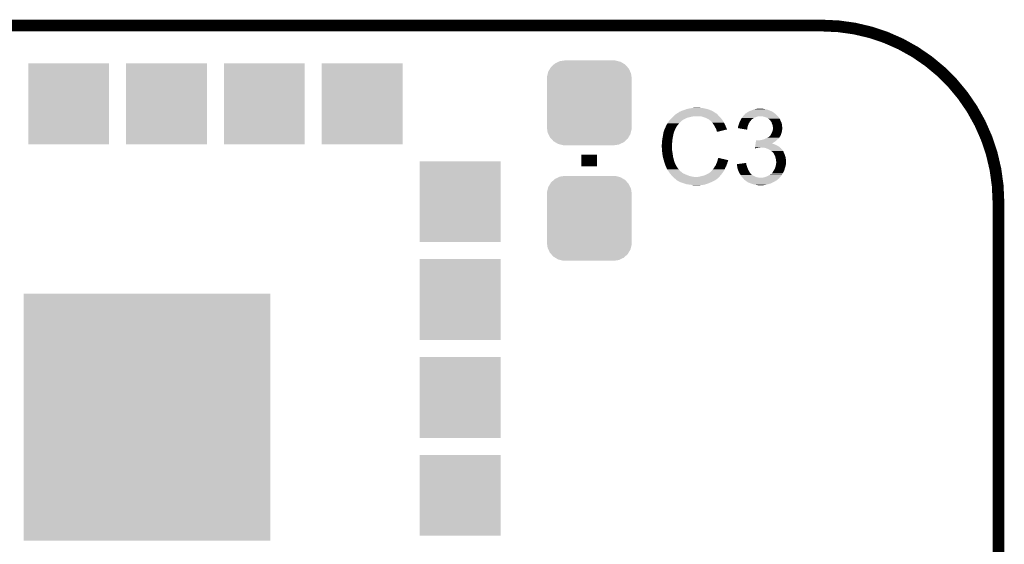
# Model space of a CAD drawing. Extents: x -0.05 to 0.95, y -0.15 to 1.37.
# Tile 28 of 28: x 0.45 to 0.95, y 1.1 to 1.37. Entities that reach past the tile are written whole.
import ezdxf

# ---------------------------------------------------------------- set-up
doc = ezdxf.new("R2010")
doc.units = 0
doc.layers.get('0').update_dxf_attribs({"linetype": 'CONTINUOUS'})
for name, color, linetype in [('ST67W_CLICK_V101_GKO', 5, 'CONTINUOUS'), ('ST67W_CLICK_V101_GTO', 14, 'CONTINUOUS'), ('ST67W_CLICK_V101_GTS', 12, 'CONTINUOUS')]:
    doc.layers.add(name, color=color, linetype=linetype)

# ---------------------------------------------------------------- blocks, each defined once
blk = doc.blocks.new('SQUARE_73')
blk.add_solid([(0.02065, 0.02065), (0.02065, -0.02065), (-0.02065, 0.02065), (-0.02065, -0.02065)])
blk = doc.blocks.new('SQUARE_74')
blk.add_solid([(0.06305, 0.06305), (0.06305, -0.06305), (-0.06305, 0.06305), (-0.06305, -0.06305)])
blk = doc.blocks.new('CUSTOM_76')
for points in [[(-0.01818, 0.01957), (-0.01755, 0.02014), (0.01832, 0.01957), (0.01738, 0.02014)], [(-0.01755, 0.02014), (-0.01578, 0.02098), (0.01738, 0.02014), (0.01599, 0.02098)], [(-0.01578, 0.02098), (-0.01509, 0.0213), (0.01599, 0.02098), (0.01472, 0.0213)], [(-0.01509, 0.0213), (-0.01273, 0.02165), (0.01472, 0.0213), (0.01336, 0.02165)], [(-0.01273, 0.02165), (-0.0124, 0.0217), (0.01336, 0.02165), (0.0124, 0.0217)], [(-0.02165, 0.01336), (-0.02121, 0.01509), (0.02156, 0.01336), (0.0213, 0.01509)], [(-0.02121, 0.01509), (-0.02098, 0.01599), (0.0213, 0.01509), (0.02088, 0.01599)], [(-0.02098, 0.01599), (-0.02004, 0.01755), (0.02088, 0.01599), (0.02014, 0.01755)], [(-0.02004, 0.01755), (-0.01957, 0.01832), (0.02014, 0.01755), (0.01945, 0.01832)], [(-0.01957, 0.01832), (-0.01818, 0.01957), (0.01945, 0.01832), (0.01832, 0.01957)], [(-0.0217, 0.0124), (-0.02165, 0.01336), (0.0217, 0.0124), (0.02156, 0.01336)], [(-0.0217, -0.0124), (-0.0217, 0.0124), (0.0217, -0.0124), (0.0217, 0.0124)], [(-0.02156, -0.01336), (-0.0217, -0.0124), (0.02165, -0.01336), (0.0217, -0.0124)], [(-0.0213, -0.01509), (-0.02156, -0.01336), (0.02121, -0.01509), (0.02165, -0.01336)], [(-0.02088, -0.01599), (-0.0213, -0.01509), (0.02098, -0.01599), (0.02121, -0.01509)], [(-0.02014, -0.01755), (-0.02088, -0.01599), (0.02004, -0.01755), (0.02098, -0.01599)], [(-0.01945, -0.01832), (-0.02014, -0.01755), (0.01957, -0.01832), (0.02004, -0.01755)], [(-0.01832, -0.01957), (-0.01945, -0.01832), (0.01818, -0.01957), (0.01957, -0.01832)], [(-0.01738, -0.02014), (-0.01832, -0.01957), (0.01755, -0.02014), (0.01818, -0.01957)], [(-0.01599, -0.02098), (-0.01738, -0.02014), (0.01578, -0.02098), (0.01755, -0.02014)], [(-0.01472, -0.0213), (-0.01599, -0.02098), (0.01509, -0.0213), (0.01578, -0.02098)], [(-0.01336, -0.02165), (-0.01472, -0.0213), (0.01273, -0.02165), (0.01509, -0.0213)], [(-0.0124, -0.0217), (-0.01336, -0.02165), (0.0124, -0.0217), (0.01273, -0.02165)]]:
    blk.add_solid(points)

msp = doc.modelspace()

# ---------------------------------------------------------------- linework, layer by layer
at = {"layer": 'ST67W_CLICK_V101_GKO', "const_width": 0.006}
for points in [[(0.04, 1.368), (0.86, 1.368)], [(0.95, -0.05), (0.95, 1.278)]]:
    msp.add_lwpolyline(points, dxfattribs=at)
msp.add_lwpolyline([(0.95, 1.278, 0.414214), (0.86, 1.368)], format="xyb", dxfattribs=at)
at = {"layer": 'ST67W_CLICK_V101_GTO', "const_width": 0.008}
msp.add_lwpolyline([(0.741, 1.296), (0.741, 1.302)], dxfattribs=at)
at = {"layer": 'ST67W_CLICK_V101_GTO'}
for points in [[(0.7853, 1.3228), (0.78547, 1.3229), (0.8063, 1.3228), (0.8062, 1.3229)], [(0.78547, 1.3229), (0.78563, 1.323), (0.8062, 1.3229), (0.806, 1.323)], [(0.78563, 1.323), (0.7858, 1.3231), (0.806, 1.323), (0.8059, 1.3231)], [(0.7858, 1.3231), (0.78663, 1.3236), (0.8058, 1.3231), (0.805, 1.3236)], [(0.7858, 1.3231), (0.7858, 1.3231), (0.8059, 1.3231), (0.8058, 1.3231)], [(0.78663, 1.3236), (0.7868, 1.3237), (0.805, 1.3236), (0.80486, 1.3237)], [(0.7868, 1.3238), (0.7872, 1.324), (0.80472, 1.3238), (0.80444, 1.324)], [(0.7868, 1.3237), (0.7868, 1.3238), (0.80486, 1.3237), (0.80472, 1.3238)], [(0.7872, 1.324), (0.7875, 1.3241), (0.80444, 1.324), (0.8043, 1.3241)], [(0.7875, 1.3241), (0.7879, 1.3243), (0.8043, 1.3241), (0.8039, 1.3243)], [(0.7879, 1.3243), (0.7884, 1.3245), (0.8039, 1.3243), (0.8035, 1.3245)], [(0.7884, 1.3245), (0.7889, 1.3247), (0.8035, 1.3245), (0.80305, 1.3247)], [(0.7889, 1.3247), (0.7895, 1.3249), (0.80305, 1.3247), (0.8026, 1.3249)], [(0.7895, 1.3249), (0.7902, 1.3251), (0.8026, 1.3249), (0.80196, 1.3251)], [(0.7902, 1.3251), (0.7909, 1.3254), (0.80196, 1.3251), (0.801, 1.3254)], [(0.7909, 1.3254), (0.7925, 1.3257), (0.801, 1.3254), (0.7995, 1.3257)], [(0.7925, 1.3257), (0.7937, 1.3259), (0.7995, 1.3257), (0.7988, 1.3259)], [(0.7937, 1.3259), (0.7943, 1.326), (0.7981, 1.3259), (0.7975, 1.326)], [(0.7943, 1.326), (0.7961, 1.3261), (0.797, 1.326), (0.7966, 1.3261)], [(0.82043, 1.3227), (0.8207, 1.323), (0.8363, 1.3227), (0.83588, 1.323)], [(0.8208, 1.323), (0.8209, 1.3231), (0.83588, 1.323), (0.83574, 1.3231)], [(0.8209, 1.3231), (0.8211, 1.3232), (0.83574, 1.3231), (0.8356, 1.3232)], [(0.8211, 1.3232), (0.8213, 1.3234), (0.8356, 1.3232), (0.83535, 1.3234)], [(0.8213, 1.3234), (0.8216, 1.3236), (0.83535, 1.3234), (0.8351, 1.3236)], [(0.8216, 1.3236), (0.822, 1.3238), (0.8351, 1.3236), (0.83485, 1.3238)], [(0.822, 1.3238), (0.8223, 1.324), (0.83485, 1.3238), (0.8346, 1.324)], [(0.8223, 1.324), (0.82247, 1.3241), (0.8346, 1.324), (0.8342, 1.3241)], [(0.82247, 1.3241), (0.82263, 1.3242), (0.8342, 1.3241), (0.8342, 1.3242)], [(0.82263, 1.3242), (0.8228, 1.3243), (0.8341, 1.3242), (0.83385, 1.3243)], [(0.82263, 1.3242), (0.82263, 1.3242), (0.8342, 1.3242), (0.8341, 1.3242)], [(0.8228, 1.3243), (0.824, 1.3247), (0.83385, 1.3243), (0.83285, 1.3247)], [(0.824, 1.3247), (0.82472, 1.325), (0.83285, 1.3247), (0.8321, 1.325)], [(0.82472, 1.325), (0.8252, 1.3252), (0.8321, 1.325), (0.8311, 1.3252)], [(0.8252, 1.3252), (0.8262, 1.3254), (0.8311, 1.3252), (0.8302, 1.3254)], [(0.8262, 1.3254), (0.8267, 1.3255), (0.8302, 1.3254), (0.8295, 1.3255)], [(0.8267, 1.3255), (0.8275, 1.3256), (0.8295, 1.3255), (0.8289, 1.3256)], [(0.7807, 1.3176), (0.7809, 1.318), (0.78651, 1.3176), (0.78682, 1.318)], [(0.7809, 1.318), (0.78096, 1.3181), (0.78682, 1.318), (0.7869, 1.3181)], [(0.78096, 1.3181), (0.7812, 1.3185), (0.7869, 1.3181), (0.7873, 1.3185)], [(0.7812, 1.3185), (0.78169, 1.3192), (0.7873, 1.3185), (0.788, 1.3192)], [(0.78169, 1.3192), (0.7819, 1.3195), (0.788, 1.3192), (0.7884, 1.3195)], [(0.7819, 1.3195), (0.78199, 1.3196), (0.7884, 1.3195), (0.7885, 1.3196)], [(0.78199, 1.3196), (0.78263, 1.3203), (0.7885, 1.3196), (0.7897, 1.3203)], [(0.78263, 1.3203), (0.7829, 1.3206), (0.7897, 1.3203), (0.79035, 1.3206)], [(0.7829, 1.3206), (0.7832, 1.3209), (0.79035, 1.3206), (0.791, 1.3209)], [(0.7832, 1.3209), (0.7838, 1.3215), (0.791, 1.3209), (0.7934, 1.3215)], [(0.7838, 1.3215), (0.7839, 1.3216), (0.7934, 1.3215), (0.7944, 1.3216)], [(0.7839, 1.3216), (0.784, 1.3217), (0.7944, 1.3216), (0.7949, 1.3217)], [(0.784, 1.3217), (0.78471, 1.3223), (0.8073, 1.3217), (0.8067, 1.3223)], [(0.78471, 1.3223), (0.78506, 1.3226), (0.8067, 1.3223), (0.8065, 1.3226)], [(0.78506, 1.3226), (0.7853, 1.3228), (0.8065, 1.3226), (0.8063, 1.3228)], [(0.7986, 1.3215), (0.7974, 1.3217), (0.8075, 1.3215), (0.8073, 1.3217)], [(0.7997, 1.3211), (0.7986, 1.3215), (0.8079, 1.3211), (0.8075, 1.3215)], [(0.8, 1.321), (0.7997, 1.3211), (0.808, 1.321), (0.8079, 1.3211)], [(0.8006, 1.3208), (0.8, 1.321), (0.80816, 1.3208), (0.808, 1.321)], [(0.8012, 1.3205), (0.8006, 1.3208), (0.8084, 1.3205), (0.80816, 1.3208)], [(0.8014, 1.3204), (0.8012, 1.3205), (0.80847, 1.3204), (0.8084, 1.3205)], [(0.8019, 1.3201), (0.8014, 1.3204), (0.80869, 1.3201), (0.80847, 1.3204)], [(0.8023, 1.3199), (0.8019, 1.3201), (0.80883, 1.3199), (0.80869, 1.3201)], [(0.8024, 1.3198), (0.8023, 1.3199), (0.8089, 1.3198), (0.80883, 1.3199)], [(0.80319, 1.3191), (0.8024, 1.3198), (0.8094, 1.3191), (0.8089, 1.3198)], [(0.8033, 1.319), (0.80319, 1.3191), (0.80946, 1.319), (0.8094, 1.3191)], [(0.80378, 1.3184), (0.8033, 1.319), (0.8098, 1.3184), (0.80946, 1.319)], [(0.8041, 1.318), (0.80378, 1.3184), (0.81, 1.318), (0.8098, 1.3184)], [(0.80438, 1.3176), (0.8041, 1.318), (0.8102, 1.3176), (0.81, 1.318)], [(0.8173, 1.3172), (0.81752, 1.318), (0.82214, 1.3172), (0.8225, 1.318)], [(0.81752, 1.318), (0.8176, 1.3183), (0.8225, 1.318), (0.82267, 1.3183)], [(0.8176, 1.3183), (0.8178, 1.3187), (0.82267, 1.3183), (0.8229, 1.3187)], [(0.8178, 1.3187), (0.81805, 1.3192), (0.8229, 1.3187), (0.8233, 1.3192)], [(0.81805, 1.3192), (0.81825, 1.3196), (0.8233, 1.3192), (0.8236, 1.3196)], [(0.81825, 1.3196), (0.8184, 1.3199), (0.8236, 1.3196), (0.8238, 1.3199)], [(0.8184, 1.3199), (0.81845, 1.32), (0.8238, 1.3199), (0.8239, 1.32)], [(0.81845, 1.32), (0.8187, 1.3205), (0.8239, 1.32), (0.8246, 1.3205)], [(0.8187, 1.3205), (0.8188, 1.3207), (0.8246, 1.3205), (0.82492, 1.3207)], [(0.8188, 1.3207), (0.81903, 1.321), (0.82492, 1.3207), (0.8254, 1.321)], [(0.81903, 1.321), (0.81917, 1.3212), (0.8254, 1.321), (0.8261, 1.3212)], [(0.81917, 1.3212), (0.8194, 1.3215), (0.8261, 1.3212), (0.8268, 1.3215)], [(0.8194, 1.3215), (0.81947, 1.3216), (0.8268, 1.3215), (0.8275, 1.3216)], [(0.81947, 1.3216), (0.81955, 1.3217), (0.8275, 1.3216), (0.828, 1.3217)], [(0.81955, 1.3217), (0.8197, 1.3219), (0.8373, 1.3217), (0.8371, 1.3219)], [(0.8197, 1.3219), (0.82043, 1.3227), (0.8371, 1.3219), (0.8363, 1.3227)], [(0.8294, 1.3216), (0.8284, 1.3217), (0.8374, 1.3216), (0.8373, 1.3217)], [(0.8303, 1.3214), (0.8294, 1.3216), (0.8376, 1.3214), (0.8374, 1.3216)], [(0.8311, 1.3211), (0.8303, 1.3214), (0.8378, 1.3211), (0.8376, 1.3214)], [(0.8318, 1.3209), (0.8311, 1.3211), (0.83793, 1.3209), (0.8378, 1.3211)], [(0.8323, 1.3205), (0.8318, 1.3209), (0.8382, 1.3205), (0.83793, 1.3209)], [(0.83243, 1.3204), (0.8323, 1.3205), (0.8382, 1.3204), (0.8382, 1.3205)], [(0.8327, 1.3202), (0.83243, 1.3204), (0.83833, 1.3202), (0.8382, 1.3204)], [(0.8328, 1.3201), (0.8327, 1.3202), (0.8384, 1.3201), (0.83833, 1.3202)], [(0.8329, 1.32), (0.8328, 1.3201), (0.83844, 1.32), (0.8384, 1.3201)], [(0.83334, 1.3196), (0.833, 1.32), (0.8386, 1.3196), (0.83844, 1.32)], [(0.8336, 1.3193), (0.83334, 1.3196), (0.83875, 1.3193), (0.8386, 1.3196)], [(0.83381, 1.319), (0.8336, 1.3193), (0.8389, 1.319), (0.83875, 1.3193)], [(0.8341, 1.3186), (0.83381, 1.319), (0.83907, 1.3186), (0.8389, 1.319)], [(0.83419, 1.3183), (0.8341, 1.3186), (0.8392, 1.3183), (0.83907, 1.3186)], [(0.8343, 1.3179), (0.83419, 1.3183), (0.8393, 1.3179), (0.8392, 1.3183)], [(0.83447, 1.3175), (0.8343, 1.3179), (0.8394, 1.3175), (0.8393, 1.3179)], [(0.77875, 1.3125), (0.77888, 1.3133), (0.784, 1.3125), (0.7842, 1.3133)], [(0.77888, 1.3133), (0.7789, 1.3134), (0.7842, 1.3133), (0.78425, 1.3134)], [(0.7789, 1.3134), (0.77893, 1.3135), (0.78425, 1.3134), (0.7843, 1.3135)], [(0.77893, 1.3135), (0.779, 1.3137), (0.7843, 1.3135), (0.7843, 1.3137)], [(0.779, 1.3137), (0.77903, 1.3138), (0.7843, 1.3137), (0.7844, 1.3138)], [(0.77903, 1.3138), (0.77907, 1.3139), (0.7844, 1.3138), (0.7844, 1.3139)], [(0.77907, 1.3139), (0.77947, 1.3151), (0.7844, 1.3139), (0.7849, 1.3151)], [(0.77947, 1.3151), (0.7795, 1.3152), (0.7849, 1.3151), (0.78495, 1.3152)], [(0.7795, 1.3152), (0.78002, 1.3163), (0.78495, 1.3152), (0.7855, 1.3163)], [(0.78002, 1.3163), (0.7803, 1.3169), (0.7855, 1.3163), (0.78597, 1.3169)], [(0.7803, 1.317), (0.7804, 1.3171), (0.78604, 1.317), (0.78612, 1.3171)], [(0.7803, 1.3169), (0.7803, 1.317), (0.78597, 1.3169), (0.78604, 1.317)], [(0.7804, 1.3171), (0.7805, 1.3174), (0.78612, 1.3171), (0.78636, 1.3174)], [(0.7805, 1.3174), (0.7807, 1.3176), (0.78636, 1.3174), (0.78651, 1.3176)], [(0.8048, 1.317), (0.80438, 1.3176), (0.81047, 1.317), (0.8102, 1.3176)], [(0.80495, 1.3167), (0.8048, 1.317), (0.8106, 1.3167), (0.81047, 1.317)], [(0.8053, 1.316), (0.80495, 1.3167), (0.81095, 1.316), (0.8106, 1.3167)], [(0.80536, 1.3159), (0.8053, 1.316), (0.811, 1.3159), (0.81095, 1.316)], [(0.8058, 1.3151), (0.80536, 1.3159), (0.81124, 1.3151), (0.811, 1.3159)], [(0.80585, 1.3149), (0.8058, 1.3151), (0.8113, 1.3149), (0.81124, 1.3151)], [(0.8059, 1.3147), (0.80585, 1.3149), (0.81047, 1.3147), (0.8113, 1.3149)], [(0.8061, 1.3141), (0.8059, 1.3147), (0.80796, 1.3141), (0.81047, 1.3147)], [(0.8062, 1.3139), (0.8061, 1.3141), (0.80713, 1.3139), (0.80796, 1.3141)], [(0.8063, 1.3138), (0.8062, 1.3139), (0.80671, 1.3138), (0.80713, 1.3139)], [(0.8063, 1.3137), (0.8063, 1.3138), (0.8063, 1.3137), (0.80671, 1.3138)], [(0.8169, 1.3159), (0.81695, 1.316), (0.82178, 1.3159), (0.8218, 1.316)], [(0.8169, 1.3156), (0.8169, 1.3159), (0.82173, 1.3156), (0.82178, 1.3159)], [(0.8216, 1.3148), (0.8169, 1.3156), (0.8216, 1.3148), (0.82173, 1.3156)], [(0.81695, 1.316), (0.817, 1.3161), (0.8218, 1.316), (0.82183, 1.3161)], [(0.817, 1.3164), (0.8171, 1.3168), (0.82191, 1.3164), (0.82202, 1.3168)], [(0.817, 1.3161), (0.817, 1.3164), (0.82183, 1.3161), (0.82191, 1.3164)], [(0.8171, 1.3168), (0.81725, 1.3171), (0.82202, 1.3168), (0.8221, 1.3171)], [(0.81725, 1.3171), (0.8173, 1.3172), (0.8221, 1.3171), (0.82214, 1.3172)], [(0.8336, 1.312), (0.8343, 1.3134), (0.83878, 1.312), (0.8393, 1.3134)], [(0.8343, 1.3134), (0.8344, 1.3136), (0.8393, 1.3134), (0.83933, 1.3136)], [(0.8344, 1.3136), (0.83457, 1.3141), (0.83933, 1.3136), (0.8394, 1.3141)], [(0.8346, 1.3172), (0.83447, 1.3175), (0.83943, 1.3172), (0.8394, 1.3175)], [(0.83457, 1.3141), (0.8347, 1.3145), (0.8394, 1.3141), (0.83947, 1.3145)], [(0.8347, 1.3166), (0.8346, 1.3172), (0.83949, 1.3166), (0.83943, 1.3172)], [(0.83472, 1.3165), (0.8347, 1.3166), (0.8395, 1.3165), (0.83949, 1.3166)], [(0.8347, 1.3145), (0.83473, 1.3147), (0.83947, 1.3145), (0.8395, 1.3147)], [(0.8348, 1.3161), (0.83472, 1.3165), (0.83954, 1.3161), (0.8395, 1.3165)], [(0.83473, 1.3147), (0.8348, 1.3151), (0.8395, 1.3147), (0.8396, 1.3151)], [(0.8348, 1.3156), (0.8348, 1.3161), (0.8396, 1.3156), (0.83954, 1.3161)], [(0.8348, 1.3151), (0.8348, 1.3156), (0.8396, 1.3151), (0.8396, 1.3156)], [(0.7781, 1.3086), (0.7782, 1.3093), (0.78335, 1.3086), (0.7834, 1.3093)], [(0.7781, 1.3075), (0.7781, 1.3086), (0.78327, 1.3075), (0.78335, 1.3086)], [(0.7782, 1.3093), (0.7783, 1.31), (0.7834, 1.3093), (0.78352, 1.31)], [(0.7783, 1.31), (0.77839, 1.3105), (0.78352, 1.31), (0.7836, 1.3105)], [(0.77839, 1.3105), (0.7786, 1.3116), (0.7836, 1.3105), (0.7838, 1.3116)], [(0.7786, 1.3116), (0.77875, 1.3125), (0.7838, 1.3116), (0.784, 1.3125)], [(0.82597, 1.3078), (0.82604, 1.3083), (0.8343, 1.3078), (0.8352, 1.3083)], [(0.82604, 1.3083), (0.82611, 1.3088), (0.8352, 1.3083), (0.836, 1.3088)], [(0.82611, 1.3088), (0.82619, 1.3093), (0.836, 1.3088), (0.83658, 1.3093)], [(0.82619, 1.3093), (0.8262, 1.3094), (0.8267, 1.3093), (0.8265, 1.3094)], [(0.8262, 1.3094), (0.8262, 1.3094), (0.8265, 1.3094), (0.8262, 1.3094)], [(0.8274, 1.3093), (0.828, 1.3094), (0.83658, 1.3093), (0.8367, 1.3094)], [(0.828, 1.3094), (0.8287, 1.3095), (0.8367, 1.3094), (0.8368, 1.3095)], [(0.8287, 1.3095), (0.8296, 1.3097), (0.8368, 1.3095), (0.837, 1.3097)], [(0.8296, 1.3097), (0.8302, 1.3099), (0.837, 1.3097), (0.8372, 1.3099)], [(0.8302, 1.3099), (0.8305, 1.31), (0.8372, 1.3099), (0.83732, 1.31)], [(0.8305, 1.31), (0.83117, 1.3103), (0.83732, 1.31), (0.8377, 1.3103)], [(0.83117, 1.3103), (0.8314, 1.3104), (0.8377, 1.3103), (0.83778, 1.3104)], [(0.8314, 1.3104), (0.83194, 1.3107), (0.83778, 1.3104), (0.838, 1.3107)], [(0.83194, 1.3107), (0.8323, 1.3109), (0.838, 1.3107), (0.8382, 1.3109)], [(0.8324, 1.3109), (0.83255, 1.311), (0.8382, 1.3109), (0.8382, 1.311)], [(0.83255, 1.311), (0.8327, 1.3111), (0.8382, 1.311), (0.83826, 1.3111)], [(0.8327, 1.3111), (0.8334, 1.3118), (0.83826, 1.3111), (0.8387, 1.3118)], [(0.8334, 1.3118), (0.8336, 1.312), (0.8387, 1.3118), (0.83878, 1.312)], [(0.778, 1.3071), (0.7781, 1.3075), (0.78324, 1.3071), (0.78327, 1.3075)], [(0.778, 1.3065), (0.778, 1.3071), (0.7832, 1.3065), (0.78324, 1.3071)], [(0.77804, 1.3056), (0.778, 1.3065), (0.7832, 1.3056), (0.7832, 1.3065)], [(0.77806, 1.3053), (0.77804, 1.3056), (0.7833, 1.3053), (0.7832, 1.3056)], [(0.7781, 1.3045), (0.77806, 1.3053), (0.7833, 1.3045), (0.7833, 1.3053)], [(0.77813, 1.3042), (0.7781, 1.3045), (0.7833, 1.3042), (0.7833, 1.3045)], [(0.77819, 1.3036), (0.77813, 1.3042), (0.7834, 1.3036), (0.7833, 1.3042)], [(0.7783, 1.3025), (0.77819, 1.3036), (0.78357, 1.3025), (0.7834, 1.3036)], [(0.8256, 1.3052), (0.82563, 1.3054), (0.8256, 1.3052), (0.8263, 1.3054)], [(0.82563, 1.3054), (0.82564, 1.3055), (0.8263, 1.3054), (0.827, 1.3055)], [(0.82564, 1.3055), (0.82566, 1.3056), (0.827, 1.3055), (0.8276, 1.3056)], [(0.82566, 1.3056), (0.82567, 1.3057), (0.8281, 1.3056), (0.8284, 1.3057)], [(0.82567, 1.3057), (0.82573, 1.3061), (0.83846, 1.3057), (0.838, 1.3061)], [(0.82567, 1.3057), (0.82567, 1.3057), (0.8284, 1.3057), (0.8289, 1.3057)], [(0.82573, 1.3061), (0.82587, 1.3071), (0.838, 1.3061), (0.8362, 1.3071)], [(0.82587, 1.3071), (0.82591, 1.3074), (0.8362, 1.3071), (0.8354, 1.3074)], [(0.82591, 1.3074), (0.82594, 1.3076), (0.8354, 1.3074), (0.8348, 1.3076)], [(0.82594, 1.3076), (0.82597, 1.3078), (0.8348, 1.3076), (0.8344, 1.3078)], [(0.82597, 1.3078), (0.82597, 1.3078), (0.8344, 1.3078), (0.8343, 1.3078)], [(0.8301, 1.3056), (0.8289, 1.3057), (0.83857, 1.3056), (0.83846, 1.3057)], [(0.8312, 1.3054), (0.8301, 1.3056), (0.8388, 1.3054), (0.83857, 1.3056)], [(0.8321, 1.305), (0.8312, 1.3054), (0.83916, 1.305), (0.8388, 1.3054)], [(0.8331, 1.3045), (0.8321, 1.305), (0.8396, 1.3045), (0.83916, 1.305)], [(0.8333, 1.3044), (0.8331, 1.3045), (0.8397, 1.3044), (0.8396, 1.3045)], [(0.8335, 1.3043), (0.8333, 1.3044), (0.83977, 1.3043), (0.8397, 1.3044)], [(0.8337, 1.3041), (0.8335, 1.3043), (0.8399, 1.3041), (0.83977, 1.3043)], [(0.8339, 1.3039), (0.8337, 1.3041), (0.84, 1.3039), (0.8399, 1.3041)], [(0.8342, 1.3037), (0.8339, 1.3039), (0.8401, 1.3037), (0.84, 1.3039)], [(0.8344, 1.3035), (0.8342, 1.3037), (0.8402, 1.3035), (0.8401, 1.3037)], [(0.8351, 1.3028), (0.8344, 1.3035), (0.8405, 1.3028), (0.8402, 1.3035)], [(0.8356, 1.3019), (0.8351, 1.3028), (0.8409, 1.3019), (0.8405, 1.3028)], [(0.77834, 1.3023), (0.7783, 1.3025), (0.7836, 1.3023), (0.78357, 1.3025)], [(0.7786, 1.3008), (0.77834, 1.3023), (0.7838, 1.3008), (0.7836, 1.3023)], [(0.7788, 1.3), (0.7786, 1.3008), (0.78403, 1.3), (0.7838, 1.3008)], [(0.77897, 1.2994), (0.7788, 1.3), (0.7842, 1.2994), (0.78403, 1.3)], [(0.7792, 1.2986), (0.77897, 1.2994), (0.78441, 1.2986), (0.7842, 1.2994)], [(0.77943, 1.2979), (0.7792, 1.2986), (0.7846, 1.2979), (0.78441, 1.2986)], [(0.77947, 1.2978), (0.77943, 1.2979), (0.7847, 1.2978), (0.7846, 1.2979)], [(0.77953, 1.2976), (0.77947, 1.2978), (0.7848, 1.2976), (0.7847, 1.2978)], [(0.80597, 1.2976), (0.8061, 1.2979), (0.8115, 1.2976), (0.81156, 1.2979)], [(0.8061, 1.2979), (0.80617, 1.2981), (0.81156, 1.2979), (0.8116, 1.2981)], [(0.80617, 1.2981), (0.80632, 1.2985), (0.8116, 1.2981), (0.8118, 1.2985)], [(0.80632, 1.2985), (0.8064, 1.2987), (0.8118, 1.2985), (0.81185, 1.2987)], [(0.8064, 1.2987), (0.80645, 1.2989), (0.81185, 1.2987), (0.8119, 1.2989)], [(0.80645, 1.2989), (0.8065, 1.2991), (0.8119, 1.2989), (0.812, 1.2991)], [(0.8065, 1.2991), (0.80652, 1.2992), (0.812, 1.2991), (0.812, 1.2992)], [(0.80652, 1.2992), (0.8066, 1.2995), (0.812, 1.2992), (0.81072, 1.2995)], [(0.8066, 1.2995), (0.8069, 1.3004), (0.81072, 1.2995), (0.8069, 1.3004)], [(0.81954, 1.2976), (0.8211, 1.2978), (0.8211, 1.2976), (0.8211, 1.2978)], [(0.836, 1.301), (0.8356, 1.3019), (0.84117, 1.301), (0.8409, 1.3019)], [(0.83602, 1.3009), (0.836, 1.301), (0.8412, 1.3009), (0.84117, 1.301)], [(0.8362, 1.3001), (0.83602, 1.3009), (0.84133, 1.3001), (0.8412, 1.3009)], [(0.83631, 1.2997), (0.8362, 1.3001), (0.8414, 1.2997), (0.84133, 1.3001)], [(0.8364, 1.2994), (0.83631, 1.2997), (0.84142, 1.2994), (0.8414, 1.2997)], [(0.8364, 1.2988), (0.8364, 1.2994), (0.84146, 1.2988), (0.84142, 1.2994)], [(0.8365, 1.2985), (0.8364, 1.2988), (0.84149, 1.2985), (0.84146, 1.2988)], [(0.83644, 1.2975), (0.83647, 1.2978), (0.8414, 1.2975), (0.8415, 1.2978)], [(0.83647, 1.2978), (0.8365, 1.2982), (0.8415, 1.2978), (0.8415, 1.2982)], [(0.8365, 1.2983), (0.8365, 1.2985), (0.8415, 1.2983), (0.84149, 1.2985)], [(0.8365, 1.2982), (0.8365, 1.2983), (0.8415, 1.2982), (0.8415, 1.2983)], [(0.7796, 1.2974), (0.77953, 1.2976), (0.78487, 1.2974), (0.7848, 1.2976)], [(0.77963, 1.2973), (0.7796, 1.2974), (0.7849, 1.2973), (0.78487, 1.2974)], [(0.7797, 1.297), (0.77963, 1.2973), (0.78505, 1.297), (0.7849, 1.2973)], [(0.7798, 1.2967), (0.7797, 1.297), (0.7852, 1.2967), (0.78505, 1.297)], [(0.7799, 1.2964), (0.7798, 1.2967), (0.78539, 1.2964), (0.7852, 1.2967)], [(0.78, 1.2962), (0.7799, 1.2964), (0.78551, 1.2962), (0.78539, 1.2964)], [(0.78014, 1.2959), (0.78, 1.2962), (0.7857, 1.2959), (0.78551, 1.2962)], [(0.78056, 1.295), (0.78014, 1.2959), (0.7863, 1.295), (0.7857, 1.2959)], [(0.7808, 1.2945), (0.78056, 1.295), (0.7867, 1.2945), (0.7863, 1.295)], [(0.78113, 1.294), (0.7808, 1.2945), (0.7871, 1.294), (0.7867, 1.2945)], [(0.78167, 1.2932), (0.78113, 1.294), (0.788, 1.2932), (0.7871, 1.294)], [(0.7818, 1.293), (0.78167, 1.2932), (0.78825, 1.293), (0.788, 1.2932)], [(0.78226, 1.2924), (0.7818, 1.293), (0.789, 1.2924), (0.78825, 1.293)], [(0.8023, 1.2927), (0.8028, 1.2931), (0.80903, 1.2927), (0.8093, 1.2931)], [(0.8028, 1.2931), (0.8031, 1.2934), (0.8093, 1.2931), (0.8095, 1.2934)], [(0.8031, 1.2934), (0.8033, 1.2935), (0.8095, 1.2934), (0.80957, 1.2935)], [(0.8033, 1.2935), (0.8035, 1.2938), (0.80957, 1.2935), (0.80977, 1.2938)], [(0.8035, 1.2938), (0.80365, 1.294), (0.80977, 1.2938), (0.8099, 1.294)], [(0.80365, 1.294), (0.8038, 1.2942), (0.8099, 1.294), (0.80999, 1.2942)], [(0.8038, 1.2942), (0.8041, 1.2945), (0.80999, 1.2942), (0.81012, 1.2945)], [(0.8041, 1.2945), (0.8044, 1.2949), (0.81012, 1.2945), (0.81029, 1.2949)], [(0.8044, 1.2949), (0.8048, 1.2954), (0.81029, 1.2949), (0.81051, 1.2954)], [(0.8048, 1.2954), (0.8049, 1.2956), (0.81051, 1.2954), (0.8106, 1.2956)], [(0.8049, 1.2956), (0.8051, 1.296), (0.8106, 1.2956), (0.81083, 1.296)], [(0.8051, 1.296), (0.80534, 1.2963), (0.81083, 1.296), (0.811, 1.2963)], [(0.80534, 1.2963), (0.8055, 1.2965), (0.811, 1.2963), (0.81106, 1.2965)], [(0.8055, 1.2965), (0.80571, 1.297), (0.81106, 1.2965), (0.8112, 1.297)], [(0.80571, 1.297), (0.80597, 1.2976), (0.8112, 1.297), (0.8115, 1.2976)], [(0.8164, 1.2972), (0.81797, 1.2974), (0.8212, 1.2972), (0.8212, 1.2974)], [(0.81641, 1.2971), (0.8164, 1.2972), (0.8212, 1.2971), (0.8212, 1.2972)], [(0.81645, 1.2968), (0.81641, 1.2971), (0.8213, 1.2968), (0.8212, 1.2971)], [(0.81649, 1.2964), (0.81645, 1.2968), (0.8214, 1.2964), (0.8213, 1.2968)], [(0.81659, 1.2955), (0.81649, 1.2964), (0.8217, 1.2955), (0.8214, 1.2964)], [(0.8166, 1.2954), (0.81659, 1.2955), (0.82174, 1.2954), (0.8217, 1.2955)], [(0.8169, 1.2945), (0.8166, 1.2954), (0.8221, 1.2945), (0.82174, 1.2954)], [(0.8171, 1.2939), (0.8169, 1.2945), (0.82243, 1.2939), (0.8221, 1.2945)], [(0.81761, 1.2927), (0.8171, 1.2939), (0.8231, 1.2927), (0.82243, 1.2939)], [(0.81797, 1.2974), (0.81954, 1.2976), (0.8212, 1.2974), (0.8211, 1.2976)], [(0.8344, 1.2927), (0.8346, 1.2929), (0.8399, 1.2927), (0.84003, 1.2929)], [(0.8346, 1.2929), (0.83484, 1.2933), (0.84003, 1.2929), (0.8403, 1.2933)], [(0.83484, 1.2933), (0.8349, 1.2934), (0.8403, 1.2933), (0.84034, 1.2934)], [(0.8349, 1.2934), (0.83524, 1.294), (0.84034, 1.2934), (0.8406, 1.294)], [(0.83524, 1.294), (0.8353, 1.2941), (0.8406, 1.294), (0.84063, 1.2941)], [(0.8353, 1.2941), (0.8358, 1.2949), (0.84063, 1.2941), (0.84086, 1.2949)], [(0.8358, 1.2949), (0.83595, 1.2954), (0.84086, 1.2949), (0.841, 1.2954)], [(0.83595, 1.2954), (0.8361, 1.2959), (0.841, 1.2954), (0.84117, 1.2959)], [(0.8361, 1.2959), (0.83613, 1.296), (0.84117, 1.2959), (0.8412, 1.296)], [(0.83613, 1.296), (0.8364, 1.297), (0.8412, 1.296), (0.8414, 1.297)], [(0.8364, 1.297), (0.83644, 1.2975), (0.8414, 1.297), (0.8414, 1.2975)], [(0.78242, 1.2922), (0.78226, 1.2924), (0.7896, 1.2922), (0.7892, 1.2924)], [(0.78226, 1.2924), (0.78226, 1.2924), (0.7892, 1.2924), (0.789, 1.2924)], [(0.78249, 1.2921), (0.78242, 1.2922), (0.7899, 1.2921), (0.7896, 1.2922)], [(0.78265, 1.2919), (0.78249, 1.2921), (0.7902, 1.2919), (0.7899, 1.2921)], [(0.7828, 1.2917), (0.78265, 1.2919), (0.79073, 1.2917), (0.7902, 1.2919)], [(0.7829, 1.2916), (0.7828, 1.2917), (0.791, 1.2916), (0.79073, 1.2917)], [(0.7833, 1.2912), (0.7829, 1.2916), (0.792, 1.2912), (0.791, 1.2916)], [(0.78354, 1.2909), (0.7833, 1.2912), (0.7931, 1.2909), (0.792, 1.2912)], [(0.7837, 1.2907), (0.78354, 1.2909), (0.7943, 1.2907), (0.7931, 1.2909)], [(0.7842, 1.2903), (0.7837, 1.2907), (0.807, 1.2903), (0.8074, 1.2907)], [(0.7846, 1.2899), (0.7842, 1.2903), (0.80654, 1.2899), (0.807, 1.2903)], [(0.785, 1.2896), (0.7846, 1.2899), (0.8062, 1.2896), (0.80654, 1.2899)], [(0.7852, 1.2894), (0.785, 1.2896), (0.806, 1.2894), (0.8061, 1.2896)], [(0.785, 1.2896), (0.785, 1.2896), (0.8061, 1.2896), (0.8062, 1.2896)], [(0.7853, 1.2893), (0.7852, 1.2894), (0.8058, 1.2893), (0.806, 1.2894)], [(0.7855, 1.2891), (0.7853, 1.2893), (0.8055, 1.2891), (0.8058, 1.2893)], [(0.7858, 1.2889), (0.7855, 1.2891), (0.80517, 1.2889), (0.8055, 1.2891)], [(0.7859, 1.2888), (0.7859, 1.2889), (0.805, 1.2888), (0.80517, 1.2889)], [(0.7875, 1.288), (0.7859, 1.2888), (0.8034, 1.288), (0.805, 1.2888)], [(0.78835, 1.2877), (0.7875, 1.288), (0.8026, 1.2877), (0.8034, 1.288)], [(0.7892, 1.2874), (0.78835, 1.2877), (0.8019, 1.2874), (0.8026, 1.2877)], [(0.7967, 1.2907), (0.7971, 1.2908), (0.8074, 1.2907), (0.8075, 1.2908)], [(0.7971, 1.2908), (0.7976, 1.2909), (0.8075, 1.2908), (0.8076, 1.2909)], [(0.7976, 1.2909), (0.7981, 1.291), (0.8076, 1.2909), (0.80767, 1.291)], [(0.7981, 1.291), (0.7993, 1.2913), (0.80767, 1.291), (0.8079, 1.2913)], [(0.7993, 1.2913), (0.8004, 1.2917), (0.8079, 1.2913), (0.8082, 1.2917)], [(0.8004, 1.2917), (0.8016, 1.2923), (0.8082, 1.2917), (0.80873, 1.2923)], [(0.8016, 1.2923), (0.80195, 1.2925), (0.80873, 1.2923), (0.8089, 1.2925)], [(0.80195, 1.2925), (0.8023, 1.2927), (0.8089, 1.2925), (0.80903, 1.2927)], [(0.8177, 1.2925), (0.81761, 1.2927), (0.82327, 1.2925), (0.8231, 1.2927)], [(0.8181, 1.292), (0.8177, 1.2925), (0.82371, 1.292), (0.82327, 1.2925)], [(0.81815, 1.2919), (0.8181, 1.292), (0.8238, 1.2919), (0.82371, 1.292)], [(0.81825, 1.2917), (0.81815, 1.2919), (0.8241, 1.2917), (0.8239, 1.2919)], [(0.81815, 1.2919), (0.81815, 1.2919), (0.8239, 1.2919), (0.8238, 1.2919)], [(0.8184, 1.2914), (0.81825, 1.2917), (0.8246, 1.2914), (0.8241, 1.2917)], [(0.81858, 1.2911), (0.8184, 1.2914), (0.8251, 1.2911), (0.8246, 1.2914)], [(0.8187, 1.2909), (0.81858, 1.2911), (0.82557, 1.2909), (0.8251, 1.2911)], [(0.81883, 1.2908), (0.8187, 1.2909), (0.8258, 1.2908), (0.82557, 1.2909)], [(0.8191, 1.2906), (0.81883, 1.2908), (0.82633, 1.2906), (0.8258, 1.2908)], [(0.81915, 1.2905), (0.8191, 1.2906), (0.8266, 1.2905), (0.82633, 1.2906)], [(0.81925, 1.2903), (0.81915, 1.2905), (0.8276, 1.2903), (0.8266, 1.2905)], [(0.8193, 1.2902), (0.81925, 1.2903), (0.8286, 1.2902), (0.8276, 1.2903)], [(0.8197, 1.2898), (0.8193, 1.2902), (0.8378, 1.2898), (0.83814, 1.2902)], [(0.82, 1.2895), (0.8197, 1.2898), (0.8374, 1.2895), (0.8377, 1.2898)], [(0.8197, 1.2898), (0.8197, 1.2898), (0.8377, 1.2898), (0.8378, 1.2898)], [(0.8201, 1.2894), (0.82, 1.2895), (0.83725, 1.2894), (0.8374, 1.2895)], [(0.8201, 1.2893), (0.8201, 1.2894), (0.8371, 1.2893), (0.83725, 1.2894)], [(0.82052, 1.289), (0.8201, 1.2893), (0.8368, 1.289), (0.8371, 1.2893)], [(0.82136, 1.2884), (0.82052, 1.289), (0.8358, 1.2884), (0.8368, 1.289)], [(0.8215, 1.2883), (0.82136, 1.2884), (0.8356, 1.2883), (0.8358, 1.2884)], [(0.8221, 1.2879), (0.8215, 1.2883), (0.8348, 1.2879), (0.8356, 1.2883)], [(0.82233, 1.2878), (0.8221, 1.2879), (0.8346, 1.2878), (0.8348, 1.2879)], [(0.8228, 1.2876), (0.82233, 1.2878), (0.83425, 1.2876), (0.8346, 1.2878)], [(0.8289, 1.2902), (0.8291, 1.2903), (0.83814, 1.2902), (0.83823, 1.2903)], [(0.8297, 1.2903), (0.8305, 1.2905), (0.83823, 1.2903), (0.8384, 1.2905)], [(0.8305, 1.2905), (0.8314, 1.2908), (0.8384, 1.2905), (0.83866, 1.2908)], [(0.8314, 1.2908), (0.8323, 1.2912), (0.83866, 1.2908), (0.839, 1.2912)], [(0.8323, 1.2912), (0.8333, 1.2917), (0.839, 1.2912), (0.83936, 1.2917)], [(0.8333, 1.2917), (0.83352, 1.2919), (0.83936, 1.2917), (0.8395, 1.2919)], [(0.83352, 1.2919), (0.8342, 1.2925), (0.8395, 1.2919), (0.8398, 1.2925)], [(0.8342, 1.2925), (0.8344, 1.2927), (0.8398, 1.2925), (0.8399, 1.2927)], [(0.7908, 1.2869), (0.7892, 1.2874), (0.8004, 1.2869), (0.8019, 1.2874)], [(0.7916, 1.2868), (0.7908, 1.2869), (0.8001, 1.2868), (0.8004, 1.2869)], [(0.7932, 1.2866), (0.7916, 1.2868), (0.7992, 1.2866), (0.8001, 1.2868)], [(0.79355, 1.2865), (0.7932, 1.2866), (0.7982, 1.2865), (0.7992, 1.2866)], [(0.7939, 1.2864), (0.79355, 1.2865), (0.7971, 1.2864), (0.7982, 1.2865)], [(0.7954, 1.2863), (0.795, 1.2864), (0.796, 1.2863), (0.7971, 1.2864)], [(0.82336, 1.2874), (0.8228, 1.2876), (0.8339, 1.2874), (0.83425, 1.2876)], [(0.82392, 1.2872), (0.82336, 1.2874), (0.8332, 1.2872), (0.8339, 1.2874)], [(0.8242, 1.2871), (0.82392, 1.2872), (0.8329, 1.2871), (0.8332, 1.2872)], [(0.8249, 1.2869), (0.8242, 1.2871), (0.8323, 1.2869), (0.8329, 1.2871)], [(0.8256, 1.2867), (0.8249, 1.2869), (0.8314, 1.2867), (0.8323, 1.2869)], [(0.8262, 1.2866), (0.8256, 1.2867), (0.83095, 1.2866), (0.8314, 1.2867)], [(0.8267, 1.2865), (0.8262, 1.2866), (0.8305, 1.2865), (0.83095, 1.2866)], [(0.8272, 1.2864), (0.8267, 1.2865), (0.8296, 1.2864), (0.8305, 1.2865)], [(0.828, 1.2863), (0.8277, 1.2864), (0.8285, 1.2863), (0.8296, 1.2864)]]:
    msp.add_solid(points, dxfattribs=at)

# ---------------------------------------------------------------- block references
at = {"layer": 'ST67W_CLICK_V101_GTS'}
for name, p in [('SQUARE_73', (0.475, 1.328)), ('SQUARE_73', (0.525, 1.328)), ('SQUARE_73', (0.575, 1.328)), ('SQUARE_73', (0.625, 1.328)), ('CUSTOM_76', (0.741, 1.3285)), ('SQUARE_73', (0.675, 1.278)), ('CUSTOM_76', (0.741, 1.2695)), ('SQUARE_73', (0.675, 1.228)), ('SQUARE_74', (0.515, 1.1679)), ('SQUARE_73', (0.675, 1.178)), ('SQUARE_73', (0.675, 1.128))]:
    msp.add_blockref(name, p, dxfattribs=at)

doc.saveas('drawing.dxf')
